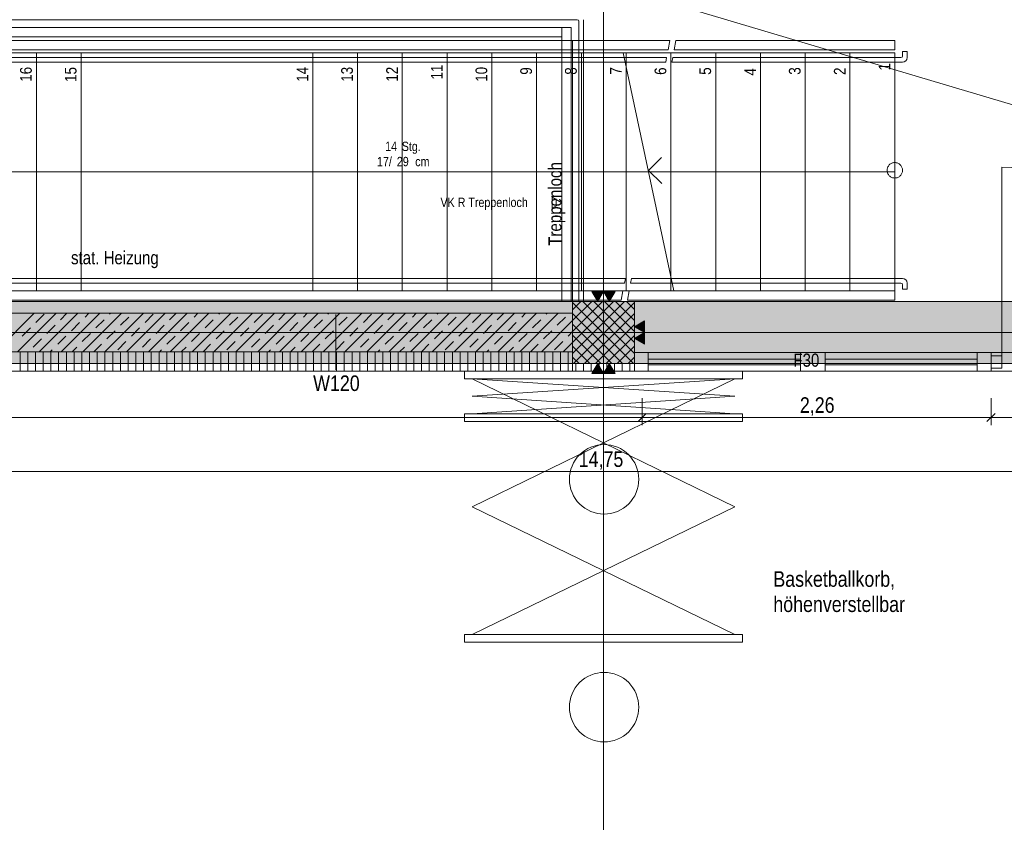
# Model space of a CAD drawing. Extents: x -720 to 300, y 62 to 1162.
# Tile 80 of 143: x -226 to -98, y 712 to 815. Entities that reach past the tile are written whole.
import ezdxf
from ezdxf.lldxf.tags import DXFTag

# ---------------------------------------------------------------- set-up
doc = ezdxf.new("R2010")
doc.units = 0
doc.layers.get('0').update_dxf_attribs({"lineweight": 13})
for name, color, linetype, lineweight, true_color in [('00_Beschriftung UZ', 3, 'Continuous', 35, 0x00ff00), ('30 -33 Aussenwände- 3 Aussenstützen', 7, 'Continuous', 50, 0x0000dd), ('30 -34 Innenwände- 1 tragend', 7, 'Continuous', 13, 0xdd0806), ('30 -34 Innenwände- 2 nichttragend', 7, 'Continuous', 18, 0xff7fe6), ('30 -34 Innenwände- 4 Türen_Fenster', 7, 'Continuous', 15, 0x9955ff), ('30 -35 Decken- 1 Konstruktion-Träger- Stahlbeton', 7, 'Continuous', 13, 0x33aa00), ('30 -35 Decken- 2.1 Treppen Innen 2D', 7, 'Continuous', 9, 0x599559), ('60- 61 allgemeine Ausstattung- 1 Möbel', 7, 'Continuous', 9, 0x00cccc), ('70 -72 Beschriftung- 1 Beschriftung allgemein', 7, 'Continuous', 9, 0xff6633), ('70 -72 Beschriftung- 2 Beschriftung Bauteile', 7, 'Continuous', 9, 0x9999ff), ('70 -76 Bemaßung- 2 Allgemein', 9, 'Continuous', 5, 0x808080), ('iwb_Schraffur_Unterzug', 7, 'Continuous', 5, 0xffffcc), ('iwb_Sichtbeton', 2, 'Continuous', 50, 0xffff00), ('iwb_Sichtbeton-Shading', 2, 'Continuous', 50, 0xffff00)]:
    doc.layers.add(name, color=color, linetype=linetype, lineweight=lineweight, true_color=true_color)
for name, color, linetype, lineweight in [('70 -71 Achsen- 1 Gebäudeachsen', 7, 'STRICHPUNKT2-A06G94018I', 18), ('70 -73 Bauteildarst.- 2 verdeckt 0.15', 7, 'fein_strichliert-A06G94028I', 15), ('70 -75 Raumstempel- 3 Wandstempel', 7, 'Continuous', 50), ('Keine', 7, 'Continuous', 9)]:
    doc.layers.add(name, color=color, linetype=linetype, lineweight=lineweight)
doc.styles.get("Standard").update_dxf_attribs({"font": 'ARIALN.TTF'})
tags = doc.linetypes.add('fein_strichliert-A06G94028I', pattern=[4, 1, -2, 1]).pattern_tags.tags
tags[8:9] = [DXFTag(74, 4), DXFTag(75, 0), DXFTag(340, '0'), DXFTag(46, 0.0), DXFTag(50, 0.0), DXFTag(44, 0.0), DXFTag(45, 0.0)]
tags[6:7] = [DXFTag(74, 4), DXFTag(75, 0), DXFTag(340, '0'), DXFTag(46, 0.0), DXFTag(50, 0.0), DXFTag(44, 0.0), DXFTag(45, 0.0)]
tags[4:5] = [DXFTag(74, 4), DXFTag(75, 0), DXFTag(340, '0'), DXFTag(46, 0.0), DXFTag(50, 0.0), DXFTag(44, 0.0), DXFTag(45, 0.0)]
tags = doc.linetypes.add('STRICHPUNKT2-A06G94018I', pattern=[12.7, 6.35, -3.175, 0, -3.175]).pattern_tags.tags
tags[10:11] = [DXFTag(74, 4), DXFTag(75, 0), DXFTag(340, '0'), DXFTag(46, 0.0), DXFTag(50, 0.0), DXFTag(44, 0.0), DXFTag(45, 0.0)]
tags[8:9] = [DXFTag(74, 4), DXFTag(75, 0), DXFTag(340, '0'), DXFTag(46, 0.0), DXFTag(50, 0.0), DXFTag(44, 0.0), DXFTag(45, 0.0)]
tags[6:7] = [DXFTag(74, 4), DXFTag(75, 0), DXFTag(340, '0'), DXFTag(46, 0.0), DXFTag(50, 0.0), DXFTag(44, 0.0), DXFTag(45, 0.0)]
tags[4:5] = [DXFTag(74, 4), DXFTag(75, 0), DXFTag(340, '0'), DXFTag(46, 0.0), DXFTag(50, 0.0), DXFTag(44, 0.0), DXFTag(45, 0.0)]

# ---------------------------------------------------------------- blocks, each defined once
blk = doc.blocks.new('Shading-A06G93YF8I', base_point=(-665.96, 777.71))
at = {"layer": 'iwb_Sichtbeton-Shading', "color": 51, "true_color": 0xffff7f}
blk.add_solid([(-298.36, 777.11), (-298.36, 777.71), (-154.36, 777.11), (-154.36, 777.71)], dxfattribs=at)
blk = doc.blocks.new('Referenz-A06G94038I')
at = {"layer": '00_Beschriftung UZ', "color": 0, "linetype": 'Continuous', "lineweight": -2, "ltscale": 0.13}
blk.add_line((-298.36, 777.41), (-154.36, 777.41), dxfattribs=at)
at = {"layer": '30 -33 Aussenwände- 3 Aussenstützen', "color": 0, "lineweight": -2}
for p, q in [((-154.36, 777.86), (-153.31, 778.91)), ((-154.36, 776.45), (-151.89, 778.91)), ((-154.36, 775.04), (-150.48, 778.91)), ((-154.36, 773.62), (-149.07, 778.91)), ((-154.36, 772.21), (-147.65, 778.91)), ((-154.36, 778.81), (-146.46, 770.91)), ((-154.24, 770.91), (-146.36, 778.79)), ((-153.05, 778.91), (-146.36, 772.22)), ((-151.63, 778.91), (-146.36, 773.64)), ((-150.22, 778.91), (-146.36, 775.05)), ((-148.8, 778.91), (-146.36, 776.47)), ((-147.39, 778.91), (-146.36, 777.88)), ((-154.36, 777.39), (-147.88, 770.91)), ((-152.82, 770.91), (-146.36, 777.38)), ((-154.36, 775.98), (-149.29, 770.91)), ((-151.41, 770.91), (-146.36, 775.96)), ((-150.36, 775.91), (-150.36, 773.91)), ((-154.36, 774.57), (-150.7, 770.91)), ((-151.36, 774.91), (-149.36, 774.91)), ((-150, 770.91), (-146.36, 774.55)), ((-154.36, 773.15), (-152.12, 770.91)), ((-148.58, 770.91), (-146.36, 773.14)), ((-154.36, 771.74), (-153.53, 770.91)), ((-147.17, 770.91), (-146.36, 771.72))]:
    blk.add_line(p, q, dxfattribs=at)
at = {"layer": '30 -33 Aussenwände- 3 Aussenstützen', "color": 0, "linetype": 'Continuous', "lineweight": -2, "ltscale": 0.13}
for p, q in [((-146.36, 778.91), (-154.36, 778.91)), ((-154.36, 778.91), (-154.36, 770.91)), ((-146.36, 770.91), (-146.36, 778.91)), ((-154.36, 770.91), (-146.36, 770.91))]:
    blk.add_line(p, q, dxfattribs=at)
at = {"layer": '30 -34 Innenwände- 1 tragend', "color": 0, "lineweight": -2}
for p, q in [((-298.36, 777.41), (-154.36, 777.41)), ((-229.11, 772.41), (-224.11, 777.41)), ((-226.28, 772.41), (-221.28, 777.41)), ((-223.89, 776.21), (-222.83, 777.28)), ((-223.45, 772.41), (-218.45, 777.41)), ((-220.71, 776.57), (-219.86, 777.41)), ((-220.62, 772.41), (-215.62, 777.41)), ((-217.79, 772.41), (-212.79, 777.41)), ((-217.52, 776.92), (-217.03, 777.41)), ((-214.96, 772.41), (-209.96, 777.41)), ((-214.34, 777.28), (-214.21, 777.41)), ((-212.93, 775.86), (-211.87, 776.92)), ((-212.14, 772.41), (-207.14, 777.41)), ((-209.75, 776.21), (-208.69, 777.28)), ((-209.31, 772.41), (-204.31, 777.41)), ((-206.56, 776.57), (-205.72, 777.41)), ((-206.48, 772.41), (-201.48, 777.41)), ((-203.65, 772.41), (-198.65, 777.41)), ((-203.38, 776.92), (-202.89, 777.41)), ((-200.82, 772.41), (-195.82, 777.41)), ((-200.2, 777.28), (-200.06, 777.41)), ((-198.79, 775.86), (-197.73, 776.92)), ((-197.99, 772.41), (-192.99, 777.41)), ((-195.6, 776.21), (-194.54, 777.28)), ((-195.16, 772.41), (-190.16, 777.41)), ((-192.42, 776.57), (-191.58, 777.41)), ((-192.34, 772.41), (-187.34, 777.41)), ((-189.51, 772.41), (-184.51, 777.41)), ((-189.24, 776.92), (-188.75, 777.41)), ((-186.68, 772.41), (-181.68, 777.41)), ((-186.06, 777.28), (-185.92, 777.41)), ((-184.64, 775.86), (-183.58, 776.92)), ((-183.85, 772.41), (-178.85, 777.41)), ((-181.46, 776.21), (-180.4, 777.28)), ((-181.02, 772.41), (-176.02, 777.41)), ((-178.28, 776.57), (-177.44, 777.41)), ((-178.19, 772.41), (-173.19, 777.41)), ((-175.37, 772.41), (-170.37, 777.41)), ((-175.1, 776.92), (-174.61, 777.41)), ((-172.54, 772.41), (-167.54, 777.41)), ((-171.92, 777.28), (-171.78, 777.41)), ((-170.5, 775.86), (-169.44, 776.92)), ((-169.71, 772.41), (-164.71, 777.41)), ((-167.32, 776.21), (-166.26, 777.28)), ((-166.88, 772.41), (-161.88, 777.41)), ((-164.14, 776.57), (-163.29, 777.41)), ((-164.05, 772.41), (-159.05, 777.41)), ((-161.22, 772.41), (-156.22, 777.41)), ((-160.96, 776.92), (-160.47, 777.41)), ((-157.77, 777.28), (-157.64, 777.41)), ((-156.36, 775.86), (-155.3, 776.92)), ((-225.66, 774.45), (-224.6, 775.51)), ((-222.47, 774.8), (-221.41, 775.86)), ((-219.29, 775.15), (-218.23, 776.21)), ((-216.11, 775.51), (-215.05, 776.57)), ((-211.51, 774.45), (-210.45, 775.51)), ((-208.33, 774.8), (-207.27, 775.86)), ((-205.15, 775.15), (-204.09, 776.21)), ((-201.97, 775.51), (-200.91, 776.57)), ((-197.37, 774.45), (-196.31, 775.51)), ((-194.19, 774.8), (-193.13, 775.86)), ((-191.01, 775.15), (-189.95, 776.21)), ((-187.83, 775.51), (-186.77, 776.57)), ((-183.23, 774.45), (-182.17, 775.51)), ((-180.05, 774.8), (-178.99, 775.86)), ((-176.87, 775.15), (-175.81, 776.21)), ((-173.68, 775.51), (-172.62, 776.57)), ((-169.09, 774.45), (-168.03, 775.51)), ((-165.91, 774.8), (-164.85, 775.86)), ((-162.72, 775.15), (-161.66, 776.21)), ((-159.54, 775.51), (-158.48, 776.57)), ((-158.39, 772.41), (-154.36, 776.45)), ((-221.06, 773.39), (-220, 774.45)), ((-217.88, 773.74), (-216.82, 774.8)), ((-214.7, 774.09), (-213.64, 775.15)), ((-206.92, 773.39), (-205.86, 774.45)), ((-203.74, 773.74), (-202.68, 774.8)), ((-200.55, 774.09), (-199.49, 775.15)), ((-192.78, 773.39), (-191.72, 774.45)), ((-189.59, 773.74), (-188.53, 774.8)), ((-186.41, 774.09), (-185.35, 775.15)), ((-178.63, 773.39), (-177.57, 774.45)), ((-175.45, 773.74), (-174.39, 774.8)), ((-172.27, 774.09), (-171.21, 775.15)), ((-164.49, 773.39), (-163.43, 774.45)), ((-161.31, 773.74), (-160.25, 774.8)), ((-158.13, 774.09), (-157.07, 775.15)), ((-154.95, 774.45), (-154.36, 775.04)), ((-224.24, 773.03), (-223.18, 774.09)), ((-219.21, 772.41), (-218.59, 773.03)), ((-216.38, 772.41), (-215.4, 773.39)), ((-213.28, 772.68), (-212.22, 773.74)), ((-210.1, 773.03), (-209.04, 774.09)), ((-205.06, 772.41), (-204.44, 773.03)), ((-202.24, 772.41), (-201.26, 773.39)), ((-199.14, 772.68), (-198.08, 773.74)), ((-195.96, 773.03), (-194.9, 774.09)), ((-190.92, 772.41), (-190.3, 773.03)), ((-188.09, 772.41), (-187.12, 773.39)), ((-185, 772.68), (-183.94, 773.74)), ((-181.82, 773.03), (-180.76, 774.09)), ((-176.78, 772.41), (-176.16, 773.03)), ((-173.95, 772.41), (-172.98, 773.39)), ((-170.86, 772.68), (-169.8, 773.74)), ((-167.67, 773.03), (-166.61, 774.09)), ((-162.64, 772.41), (-162.02, 773.03)), ((-159.81, 772.41), (-158.83, 773.39)), ((-156.71, 772.68), (-155.65, 773.74)), ((-155.57, 772.41), (-154.36, 773.62)), ((-298.36, 772.41), (-154.36, 772.41)), ((-222.03, 772.41), (-221.77, 772.68)), ((-207.89, 772.41), (-207.63, 772.68)), ((-193.75, 772.41), (-193.48, 772.68)), ((-179.61, 772.41), (-179.34, 772.68)), ((-165.47, 772.41), (-165.2, 772.68))]:
    blk.add_line(p, q, dxfattribs=at)
at = {"layer": '30 -34 Innenwände- 1 tragend', "color": 0, "linetype": 'Continuous', "lineweight": -2, "ltscale": 0.13}
for p, q in [((-154.36, 777.41), (-154.36, 770.91)), ((-154.36, 770.91), (-154.36, 769.91)), ((-298.36, 769.91), (-154.36, 769.91))]:
    blk.add_line(p, q, dxfattribs=at)
at = {"layer": '30 -34 Innenwände- 2 nichttragend', "color": 0, "lineweight": -2}
for p, q in [((-298.36, 772.41), (-154.36, 772.41)), ((-225.94, 769.91), (-225.94, 772.41)), ((-224.94, 769.91), (-224.94, 772.41)), ((-223.94, 769.91), (-223.94, 772.41)), ((-222.94, 769.91), (-222.94, 772.41)), ((-221.94, 769.91), (-221.94, 772.41)), ((-220.94, 769.91), (-220.94, 772.41)), ((-219.94, 769.91), (-219.94, 772.41)), ((-218.94, 769.91), (-218.94, 772.41)), ((-217.94, 769.91), (-217.94, 772.41)), ((-216.94, 769.91), (-216.94, 772.41)), ((-215.94, 769.91), (-215.94, 772.41)), ((-214.94, 769.91), (-214.94, 772.41)), ((-213.94, 769.91), (-213.94, 772.41)), ((-212.94, 769.91), (-212.94, 772.41)), ((-211.94, 769.91), (-211.94, 772.41)), ((-210.94, 769.91), (-210.94, 772.41)), ((-209.94, 769.91), (-209.94, 772.41)), ((-208.94, 769.91), (-208.94, 772.41)), ((-207.94, 769.91), (-207.94, 772.41)), ((-206.94, 769.91), (-206.94, 772.41)), ((-205.94, 769.91), (-205.94, 772.41)), ((-204.94, 769.91), (-204.94, 772.41)), ((-203.94, 769.91), (-203.94, 772.41)), ((-202.94, 769.91), (-202.94, 772.41)), ((-201.94, 769.91), (-201.94, 772.41)), ((-200.94, 769.91), (-200.94, 772.41)), ((-199.94, 769.91), (-199.94, 772.41)), ((-198.94, 769.91), (-198.94, 772.41)), ((-197.94, 769.91), (-197.94, 772.41)), ((-196.94, 769.91), (-196.94, 772.41)), ((-195.94, 769.91), (-195.94, 772.41)), ((-194.94, 769.91), (-194.94, 772.41)), ((-193.94, 769.91), (-193.94, 772.41)), ((-192.94, 769.91), (-192.94, 772.41)), ((-191.94, 769.91), (-191.94, 772.41)), ((-190.94, 769.91), (-190.94, 772.41)), ((-189.94, 769.91), (-189.94, 772.41)), ((-188.94, 769.91), (-188.94, 772.41)), ((-187.94, 769.91), (-187.94, 772.41)), ((-186.94, 769.91), (-186.94, 772.41)), ((-185.94, 769.91), (-185.94, 772.41)), ((-184.94, 769.91), (-184.94, 772.41)), ((-183.94, 769.91), (-183.94, 772.41)), ((-182.94, 769.91), (-182.94, 772.41)), ((-181.94, 769.91), (-181.94, 772.41)), ((-180.94, 769.91), (-180.94, 772.41)), ((-179.94, 769.91), (-179.94, 772.41)), ((-178.94, 769.91), (-178.94, 772.41)), ((-177.94, 769.91), (-177.94, 772.41)), ((-176.94, 769.91), (-176.94, 772.41)), ((-175.94, 769.91), (-175.94, 772.41)), ((-174.94, 769.91), (-174.94, 772.41)), ((-173.94, 769.91), (-173.94, 772.41)), ((-172.94, 769.91), (-172.94, 772.41)), ((-171.94, 769.91), (-171.94, 772.41)), ((-170.94, 769.91), (-170.94, 772.41)), ((-169.94, 769.91), (-169.94, 772.41)), ((-168.94, 769.91), (-168.94, 772.41)), ((-167.94, 769.91), (-167.94, 772.41)), ((-166.94, 769.91), (-166.94, 772.41)), ((-165.94, 769.91), (-165.94, 772.41)), ((-164.94, 769.91), (-164.94, 772.41)), ((-163.94, 769.91), (-163.94, 772.41)), ((-162.94, 769.91), (-162.94, 772.41)), ((-161.94, 769.91), (-161.94, 772.41)), ((-160.94, 769.91), (-160.94, 772.41)), ((-159.94, 769.91), (-159.94, 772.41)), ((-158.94, 769.91), (-158.94, 772.41)), ((-157.94, 769.91), (-157.94, 772.41)), ((-156.94, 769.91), (-156.94, 772.41)), ((-155.94, 769.91), (-155.94, 772.41)), ((-154.94, 769.91), (-154.94, 772.41)), ((-154.36, 770.91), (-146.36, 770.91)), ((-153.94, 769.91), (-153.94, 770.91)), ((-152.94, 769.91), (-152.94, 770.91)), ((-151.94, 769.91), (-151.94, 770.91)), ((-150.94, 769.91), (-150.94, 770.91)), ((-149.94, 769.91), (-149.94, 770.91)), ((-148.94, 769.91), (-148.94, 770.91)), ((-147.94, 769.91), (-147.94, 770.91)), ((-146.94, 769.91), (-146.94, 770.91)), ((-298.36, 769.91), (-154.36, 769.91)), ((-154.36, 769.91), (-146.36, 769.91))]:
    blk.add_line(p, q, dxfattribs=at)
at = {"layer": '30 -34 Innenwände- 2 nichttragend', "color": 0, "linetype": 'Continuous', "lineweight": -2, "ltscale": 0.13}
for p, q in [((-146.36, 772.31), (-146.36, 769.91)), ((-144.56, 772.31), (-146.36, 772.31)), ((-144.56, 772.31), (-144.56, 769.91)), ((-144.56, 772.31), (-144.56, 769.91)), ((-124.86, 772.31), (-124.86, 769.91)), ((-124.86, 772.31), (-124.86, 769.91)), ((-121.66, 772.31), (-124.86, 772.31)), ((-121.66, 772.31), (-121.66, 769.91)), ((-121.66, 772.31), (-121.66, 769.91)), ((-101.96, 772.31), (-101.96, 769.91)), ((-101.96, 772.31), (-101.96, 769.91)), ((-100.16, 772.31), (-101.96, 772.31)), ((-100.16, 772.31), (-100.16, 769.91)), ((-100.16, 772.31), (-100.16, 769.91)), ((-154.36, 770.91), (-146.36, 770.91)), ((-154.36, 769.91), (-146.36, 769.91)), ((-144.56, 769.91), (-146.36, 769.91)), ((-121.66, 769.91), (-124.86, 769.91)), ((-100.16, 769.91), (-101.96, 769.91))]:
    blk.add_line(p, q, dxfattribs=at)
at = {"layer": '30 -34 Innenwände- 4 Türen_Fenster', "color": 0, "linetype": 'fein_strichliert-A06G94028I', "lineweight": -2, "ltscale": 0.13}
for p, q in [((-98.76, 771.91), (-98.76, 796.31)), ((-48.56, 772.31), (-100.16, 772.31)), ((-48.56, 769.91), (-100.16, 769.91))]:
    blk.add_line(p, q, dxfattribs=at)
at = {"layer": '30 -34 Innenwände- 4 Türen_Fenster', "color": 0, "linetype": 'Continuous', "lineweight": -2, "ltscale": 0.13}
for p, q in [((-124.86, 772.31), (-144.56, 772.31)), ((-144.56, 772.31), (-144.56, 771.47)), ((-124.86, 771.47), (-124.86, 772.31)), ((-101.96, 772.31), (-121.66, 772.31)), ((-121.66, 772.31), (-121.66, 771.47)), ((-101.96, 771.47), (-101.96, 772.31)), ((-100.16, 770.31), (-100.16, 771.91)), ((-100.16, 771.91), (-98.76, 771.91)), ((-98.76, 771.91), (-98.76, 770.31)), ((-144.56, 770.75), (-144.56, 771.47)), ((-144.56, 771.47), (-124.86, 771.47)), ((-144.56, 769.91), (-144.56, 770.75)), ((-124.86, 770.75), (-144.56, 770.75)), ((-124.86, 771.47), (-124.86, 770.75)), ((-124.86, 770.75), (-124.86, 769.91)), ((-121.66, 770.75), (-121.66, 771.47)), ((-121.66, 771.47), (-101.96, 771.47)), ((-121.66, 769.91), (-121.66, 770.75)), ((-101.96, 770.75), (-121.66, 770.75)), ((-101.96, 771.47), (-101.96, 770.75)), ((-101.96, 770.75), (-101.96, 769.91)), ((-124.86, 769.91), (-144.56, 769.91)), ((-101.96, 769.91), (-121.66, 769.91)), ((-98.76, 770.31), (-100.16, 770.31))]:
    blk.add_line(p, q, dxfattribs=at)
at = {"layer": '30 -34 Innenwände- 4 Türen_Fenster', "color": 0, "linetype": 'fein_strichliert-A06G94028I', "lineweight": -2, "ltscale": 0.13}
blk.add_ellipse((-98.76, 771.91), major_axis=(24.4, 0), ratio=1, start_param=0, end_param=1.570796, dxfattribs=at)
at = {"layer": '30 -35 Decken- 1 Konstruktion-Träger- Stahlbeton', "color": 0, "linetype": 'fein_strichliert-A06G94028I', "lineweight": -2, "ltscale": 0.13}
for p, q in [((-682.36, 778.91), (-2.36, 778.91)), ((-682.36, 770.91), (-2.36, 770.91))]:
    blk.add_line(p, q, dxfattribs=at)
at = {"layer": '30 -35 Decken- 2.1 Treppen Innen 2D', "color": 0, "linetype": 'fein_strichliert-A06G94028I', "lineweight": -2, "ltscale": 0.13}
for p, q in [((-298.96, 815.41), (-153.76, 815.41)), ((-153.56, 815.21), (-153.56, 810.51)), ((-152.96, 810.51), (-152.96, 815.41)), ((-296.96, 814.41), (-155.76, 814.41)), ((-155.76, 814.41), (-154.56, 814.41)), ((-155.76, 778.91), (-155.76, 814.41)), ((-155.76, 814.41), (-155.76, 813.21)), ((-154.56, 814.41), (-154.56, 778.91)), ((-154.36, 812.71), (-298.36, 812.71)), ((-155.76, 813.21), (-296.96, 813.21)), ((-141.77, 812.71), (-296.96, 812.71)), ((-142, 811.51), (-141.77, 812.71)), ((-296.96, 811.51), (-142, 811.51)), ((-153.56, 810.51), (-298.96, 810.51)), ((-223.83, 811.11), (-229.63, 811.11)), ((-218.03, 811.11), (-223.83, 811.11)), ((-223.83, 780.31), (-223.83, 811.11)), ((-188.03, 811.11), (-218.03, 811.11)), ((-218.03, 780.31), (-218.03, 811.11)), ((-188.03, 780.31), (-188.03, 811.11)), ((-182.23, 811.11), (-188.03, 811.11)), ((-182.23, 780.31), (-182.23, 811.11)), ((-176.43, 811.11), (-182.23, 811.11)), ((-170.63, 811.11), (-176.43, 811.11)), ((-176.43, 780.31), (-176.43, 811.11)), ((-164.83, 811.11), (-170.63, 811.11)), ((-170.63, 780.31), (-170.63, 811.11)), ((-164.83, 780.31), (-164.83, 811.11)), ((-159.03, 811.11), (-164.83, 811.11)), ((-153.23, 811.11), (-159.03, 811.11)), ((-159.03, 780.31), (-159.03, 811.11)), ((-153.56, 810.51), (-152.96, 810.51)), ((-153.56, 809.91), (-153.56, 810.51)), ((-153.23, 780.31), (-153.23, 811.11)), ((-153.23, 811.11), (-147.81, 811.11)), ((-152.96, 810.51), (-152.96, 809.91)), ((-142.18, 810.51), (-152.96, 810.51)), ((-141.26, 780.31), (-147.81, 811.11)), ((-142.3, 809.91), (-142.18, 810.51)), ((-299.16, 809.91), (-153.56, 809.91)), ((-153.56, 809.91), (-152.96, 809.91)), ((-153.56, 778.91), (-153.56, 809.91)), ((-152.96, 809.91), (-152.96, 778.91)), ((-152.96, 809.91), (-142.3, 809.91)), ((-147.43, 780.31), (-147.43, 809.36)), ((-144.53, 795.71), (-293.43, 795.71)), ((-147.53, 781.91), (-299.16, 781.91)), ((-147.65, 781.31), (-147.53, 781.91)), ((-141.63, 780.31), (-141.63, 782.07)), ((-298.96, 781.31), (-147.65, 781.31)), ((-147.84, 780.31), (-298.36, 780.31)), ((-223.83, 780.31), (-229.63, 780.31)), ((-218.03, 780.31), (-223.83, 780.31)), ((-188.03, 780.31), (-218.03, 780.31)), ((-182.23, 780.31), (-188.03, 780.31)), ((-176.43, 780.31), (-182.23, 780.31)), ((-170.63, 780.31), (-176.43, 780.31)), ((-164.83, 780.31), (-170.63, 780.31)), ((-159.03, 780.31), (-164.83, 780.31)), ((-153.23, 780.31), (-159.03, 780.31)), ((-147.43, 780.31), (-153.23, 780.31)), ((-148.06, 779.11), (-147.84, 780.31)), ((-141.63, 780.31), (-147.43, 780.31)), ((-141.26, 780.31), (-141.63, 780.31)), ((-298.36, 779.11), (-148.06, 779.11)), ((-154.56, 778.91), (-155.76, 778.91)), ((-152.96, 778.91), (-153.56, 778.91))]:
    blk.add_line(p, q, dxfattribs=at)
at = {"layer": '30 -35 Decken- 2.1 Treppen Innen 2D', "color": 0, "linetype": 'Continuous', "lineweight": -2, "ltscale": 0.13}
for p, q in [((-140.97, 812.71), (-141.2, 811.51)), ((-112.63, 812.71), (-140.97, 812.71)), ((-112.63, 811.51), (-112.63, 812.71)), ((-141.2, 811.51), (-112.63, 811.51)), ((-111.03, 811.31), (-111.63, 811.31)), ((-111.63, 811.31), (-111.63, 810.71)), ((-111.03, 810.51), (-111.03, 811.31)), ((-147.81, 811.11), (-147.43, 811.11)), ((-141.26, 780.31), (-147.81, 811.11)), ((-147.43, 809.36), (-147.43, 811.11)), ((-147.43, 811.11), (-141.63, 811.11)), ((-141.63, 782.07), (-141.63, 811.11)), ((-141.63, 811.11), (-135.83, 811.11)), ((-141.38, 810.51), (-141.5, 809.91)), ((-111.83, 810.51), (-141.38, 810.51)), ((-130.03, 811.11), (-135.83, 811.11)), ((-135.83, 811.11), (-135.83, 780.31)), ((-130.03, 780.31), (-130.03, 811.11)), ((-124.23, 811.11), (-130.03, 811.11)), ((-124.23, 780.31), (-124.23, 811.11)), ((-118.43, 811.11), (-124.23, 811.11)), ((-112.63, 811.11), (-118.43, 811.11)), ((-118.43, 780.31), (-118.43, 811.11)), ((-112.63, 780.31), (-112.63, 811.11)), ((-141.5, 809.91), (-111.63, 809.91)), ((-144.53, 795.91), (-142.85, 797.59)), ((-144.53, 795.91), (-142.81, 794.19)), ((-113.63, 796.01), (-113.61, 796.11)), ((-113.63, 795.91), (-113.63, 796.01)), ((-113.63, 795.81), (-113.63, 795.91)), ((-113.61, 796.11), (-113.59, 796.2)), ((-113.59, 796.2), (-113.56, 796.29)), ((-113.56, 796.29), (-113.52, 796.38)), ((-113.52, 796.38), (-113.46, 796.47)), ((-113.46, 796.47), (-113.41, 796.55)), ((-113.41, 796.55), (-113.34, 796.62)), ((-113.34, 796.62), (-113.27, 796.69)), ((-113.27, 796.69), (-113.19, 796.74)), ((-113.19, 796.74), (-113.1, 796.79)), ((-113.1, 796.79), (-113.02, 796.84)), ((-113.02, 796.84), (-112.92, 796.87)), ((-112.92, 796.87), (-112.83, 796.89)), ((-112.83, 796.89), (-112.73, 796.91)), ((-112.73, 796.91), (-112.63, 796.91)), ((-112.63, 796.91), (-112.54, 796.91)), ((-112.54, 796.91), (-112.44, 796.89)), ((-112.44, 796.89), (-112.34, 796.87)), ((-112.34, 796.87), (-112.25, 796.84)), ((-112.25, 796.84), (-112.16, 796.79)), ((-112.16, 796.79), (-112.08, 796.74)), ((-112.08, 796.74), (-112, 796.69)), ((-112, 796.69), (-111.93, 796.62)), ((-111.93, 796.62), (-111.86, 796.55)), ((-111.86, 796.55), (-111.8, 796.47)), ((-111.8, 796.47), (-111.75, 796.38)), ((-111.75, 796.38), (-111.71, 796.29)), ((-111.71, 796.29), (-111.68, 796.2)), ((-111.68, 796.2), (-111.65, 796.11)), ((-111.65, 796.11), (-111.64, 796.01)), ((-111.64, 796.01), (-111.63, 795.91)), ((-111.63, 795.91), (-111.64, 795.81)), ((-112.63, 795.71), (-144.53, 795.71)), ((-113.61, 795.72), (-113.63, 795.81)), ((-113.59, 795.62), (-113.61, 795.72)), ((-113.56, 795.53), (-113.59, 795.62)), ((-113.52, 795.44), (-113.56, 795.53)), ((-113.46, 795.36), (-113.52, 795.44)), ((-113.41, 795.28), (-113.46, 795.36)), ((-113.34, 795.2), (-113.41, 795.28)), ((-113.27, 795.14), (-113.34, 795.2)), ((-113.19, 795.08), (-113.27, 795.14)), ((-113.1, 795.03), (-113.19, 795.08)), ((-113.02, 794.99), (-113.1, 795.03)), ((-112.92, 794.96), (-113.02, 794.99)), ((-112.83, 794.93), (-112.92, 794.96)), ((-112.73, 794.92), (-112.83, 794.93)), ((-112.63, 794.91), (-112.73, 794.92)), ((-112.54, 794.92), (-112.63, 794.91)), ((-112.44, 794.93), (-112.54, 794.92)), ((-112.34, 794.96), (-112.44, 794.93)), ((-112.25, 794.99), (-112.34, 794.96)), ((-112.16, 795.03), (-112.25, 794.99)), ((-112.08, 795.08), (-112.16, 795.03)), ((-112, 795.14), (-112.08, 795.08)), ((-111.93, 795.2), (-112, 795.14)), ((-111.86, 795.28), (-111.93, 795.2)), ((-111.8, 795.36), (-111.86, 795.28)), ((-111.75, 795.44), (-111.8, 795.36)), ((-111.71, 795.53), (-111.75, 795.44)), ((-111.68, 795.62), (-111.71, 795.53)), ((-111.65, 795.72), (-111.68, 795.62)), ((-111.64, 795.81), (-111.65, 795.72)), ((-156.99, 792.42), (-156.99, 791)), ((-155.76, 791.71), (-156.99, 792.42)), ((-156.99, 791), (-155.76, 791.71)), ((-146.73, 781.91), (-146.85, 781.31)), ((-111.63, 781.91), (-146.73, 781.91)), ((-146.85, 781.31), (-111.83, 781.31)), ((-111.63, 781.11), (-111.63, 780.51)), ((-111.03, 780.51), (-111.03, 781.31)), ((-147.03, 780.31), (-147.26, 779.11)), ((-112.63, 780.31), (-147.03, 780.31)), ((-135.83, 780.31), (-141.26, 780.31)), ((-130.03, 780.31), (-135.83, 780.31)), ((-124.23, 780.31), (-130.03, 780.31)), ((-118.43, 780.31), (-124.23, 780.31)), ((-112.63, 780.31), (-118.43, 780.31)), ((-112.63, 779.11), (-112.63, 780.31)), ((-111.63, 780.51), (-111.03, 780.51)), ((-147.26, 779.11), (-112.63, 779.11))]:
    blk.add_line(p, q, dxfattribs=at)
at = {"layer": '30 -35 Decken- 2.1 Treppen Innen 2D', "color": 0, "linetype": 'fein_strichliert-A06G94028I', "lineweight": -2, "ltscale": 0.13}
blk.add_ellipse((-153.76, 815.21), major_axis=(0.2, 0), ratio=1, start_param=0, end_param=1.570796, dxfattribs=at)
at = {"layer": '30 -35 Decken- 2.1 Treppen Innen 2D', "color": 0, "linetype": 'Continuous', "lineweight": -2, "ltscale": 0.13}
for centre, major_axis in [((-111.83, 810.71), (0, -0.2)), ((-111.63, 810.51), (0, -0.6)), ((-111.63, 781.31), (0.6, 0)), ((-111.83, 781.11), (0.2, 0))]:
    blk.add_ellipse(centre, major_axis=major_axis, ratio=1, start_param=0, end_param=1.570796, dxfattribs=at)
at = {"layer": '60- 61 allgemeine Ausstattung- 1 Möbel', "color": 0, "linetype": 'Continuous', "lineweight": -2, "ltscale": 0.13}
for p, q in [((-168.36, 769.91), (-132.36, 769.91)), ((-168.36, 768.91), (-168.36, 769.91)), ((-132.36, 769.91), (-132.36, 768.91)), ((-132.36, 768.91), (-168.36, 768.91)), ((-133.36, 768.91), (-167.36, 766.66)), ((-133.36, 766.66), (-167.36, 768.91)), ((-167.36, 766.66), (-133.36, 764.41)), ((-167.36, 764.41), (-133.36, 766.66)), ((-168.36, 764.41), (-132.36, 764.41)), ((-168.36, 763.41), (-168.36, 764.41)), ((-132.36, 764.41), (-132.36, 763.41)), ((-132.36, 763.41), (-168.36, 763.41)), ((-152.01, 760.07), (-151.59, 760.22)), ((-151.59, 760.22), (-151.16, 760.33)), ((-151.16, 760.33), (-150.73, 760.39)), ((-150.73, 760.39), (-150.28, 760.41)), ((-150.28, 760.41), (-149.84, 760.39)), ((-149.84, 760.39), (-149.41, 760.33)), ((-149.41, 760.33), (-148.98, 760.22)), ((-148.98, 760.22), (-148.56, 760.07)), ((-153.76, 758.77), (-153.47, 759.09)), ((-153.47, 759.09), (-153.14, 759.39)), ((-153.14, 759.39), (-152.78, 759.65)), ((-152.78, 759.65), (-152.41, 759.88)), ((-152.41, 759.88), (-152.01, 760.07)), ((-148.56, 760.07), (-148.16, 759.88)), ((-148.16, 759.88), (-147.78, 759.65)), ((-147.78, 759.65), (-147.43, 759.39)), ((-147.43, 759.39), (-147.1, 759.09)), ((-147.1, 759.09), (-146.81, 758.77)), ((-154.59, 757.22), (-154.44, 757.63)), ((-154.44, 757.63), (-154.25, 758.03)), ((-154.25, 758.03), (-154.03, 758.41)), ((-154.03, 758.41), (-153.76, 758.77)), ((-146.81, 758.77), (-146.54, 758.41)), ((-146.54, 758.41), (-146.32, 758.03)), ((-146.32, 758.03), (-146.13, 757.63)), ((-146.13, 757.63), (-145.98, 757.22)), ((-154.76, 756.35), (-154.7, 756.79)), ((-154.7, 756.79), (-154.59, 757.22)), ((-145.98, 757.22), (-145.87, 756.79)), ((-145.87, 756.79), (-145.81, 756.35)), ((-154.78, 755.91), (-154.76, 756.35)), ((-154.76, 755.47), (-154.78, 755.91)), ((-154.7, 755.03), (-154.76, 755.47)), ((-145.81, 755.47), (-145.87, 755.03)), ((-145.81, 756.35), (-145.78, 755.91)), ((-145.78, 755.91), (-145.81, 755.47)), ((-154.59, 754.61), (-154.7, 755.03)), ((-154.44, 754.19), (-154.59, 754.61)), ((-154.25, 753.79), (-154.44, 754.19)), ((-146.13, 754.19), (-146.32, 753.79)), ((-145.98, 754.61), (-146.13, 754.19)), ((-145.87, 755.03), (-145.98, 754.61)), ((-154.03, 753.41), (-154.25, 753.79)), ((-153.76, 753.06), (-154.03, 753.41)), ((-153.47, 752.73), (-153.76, 753.06)), ((-153.14, 752.43), (-153.47, 752.73)), ((-147.1, 752.73), (-147.43, 752.43)), ((-146.81, 753.06), (-147.1, 752.73)), ((-146.54, 753.41), (-146.81, 753.06)), ((-146.32, 753.79), (-146.54, 753.41)), ((-152.78, 752.17), (-153.14, 752.43)), ((-152.41, 751.94), (-152.78, 752.17)), ((-152.01, 751.75), (-152.41, 751.94)), ((-151.59, 751.61), (-152.01, 751.75)), ((-151.16, 751.5), (-151.59, 751.61)), ((-150.73, 751.43), (-151.16, 751.5)), ((-150.28, 751.41), (-150.73, 751.43)), ((-149.84, 751.43), (-150.28, 751.41)), ((-149.41, 751.5), (-149.84, 751.43)), ((-148.98, 751.61), (-149.41, 751.5)), ((-148.56, 751.75), (-148.98, 751.61)), ((-148.16, 751.94), (-148.56, 751.75)), ((-147.78, 752.17), (-148.16, 751.94)), ((-147.43, 752.43), (-147.78, 752.17))]:
    blk.add_line(p, q, dxfattribs=at)
at = {"layer": '60- 61 allgemeine Ausstattung- 1 Möbel', "color": 0, "linetype": 'fein_strichliert-A06G94028I', "lineweight": -2, "ltscale": 0.13}
for p, q in [((-133.36, 768.91), (-167.36, 752.36)), ((-133.36, 752.36), (-167.36, 768.91)), ((-167.36, 752.36), (-133.36, 735.81)), ((-167.36, 735.81), (-133.36, 752.36)), ((-168.36, 735.81), (-132.36, 735.81)), ((-168.36, 734.81), (-168.36, 735.81)), ((-132.36, 734.81), (-168.36, 734.81)), ((-132.36, 735.81), (-132.36, 734.81)), ((-151.16, 730.83), (-150.73, 730.89)), ((-150.73, 730.89), (-150.28, 730.91)), ((-150.28, 730.91), (-149.84, 730.89)), ((-149.84, 730.89), (-149.41, 730.83)), ((-153.76, 729.27), (-153.47, 729.59)), ((-153.47, 729.59), (-153.14, 729.89)), ((-153.14, 729.89), (-152.78, 730.15)), ((-152.78, 730.15), (-152.41, 730.38)), ((-152.41, 730.38), (-152.01, 730.57)), ((-152.01, 730.57), (-151.59, 730.72)), ((-151.59, 730.72), (-151.16, 730.83)), ((-149.41, 730.83), (-148.98, 730.72)), ((-148.98, 730.72), (-148.56, 730.57)), ((-148.56, 730.57), (-148.16, 730.38)), ((-148.16, 730.38), (-147.78, 730.15)), ((-147.78, 730.15), (-147.43, 729.89)), ((-147.43, 729.89), (-147.1, 729.59)), ((-147.1, 729.59), (-146.81, 729.27)), ((-154.44, 728.13), (-154.25, 728.53)), ((-154.25, 728.53), (-154.03, 728.91)), ((-154.03, 728.91), (-153.76, 729.27)), ((-146.81, 729.27), (-146.54, 728.91)), ((-146.54, 728.91), (-146.32, 728.53)), ((-146.32, 728.53), (-146.13, 728.13)), ((-154.76, 726.85), (-154.7, 727.29)), ((-154.7, 727.29), (-154.59, 727.72)), ((-154.59, 727.72), (-154.44, 728.13)), ((-146.13, 728.13), (-145.98, 727.72)), ((-145.98, 727.72), (-145.87, 727.29)), ((-145.87, 727.29), (-145.81, 726.85)), ((-154.78, 726.41), (-154.76, 726.85)), ((-154.76, 725.97), (-154.78, 726.41)), ((-154.7, 725.53), (-154.76, 725.97)), ((-145.81, 725.97), (-145.87, 725.53)), ((-145.81, 726.85), (-145.78, 726.41)), ((-145.78, 726.41), (-145.81, 725.97)), ((-154.59, 725.11), (-154.7, 725.53)), ((-154.44, 724.69), (-154.59, 725.11)), ((-154.25, 724.29), (-154.44, 724.69)), ((-146.13, 724.69), (-146.32, 724.29)), ((-145.98, 725.11), (-146.13, 724.69)), ((-145.87, 725.53), (-145.98, 725.11)), ((-154.03, 723.91), (-154.25, 724.29)), ((-153.76, 723.56), (-154.03, 723.91)), ((-153.47, 723.23), (-153.76, 723.56)), ((-153.14, 722.93), (-153.47, 723.23)), ((-147.1, 723.23), (-147.43, 722.93)), ((-146.81, 723.56), (-147.1, 723.23)), ((-146.54, 723.91), (-146.81, 723.56)), ((-146.32, 724.29), (-146.54, 723.91)), ((-152.78, 722.67), (-153.14, 722.93)), ((-152.41, 722.44), (-152.78, 722.67)), ((-152.01, 722.26), (-152.41, 722.44)), ((-151.59, 722.11), (-152.01, 722.26)), ((-151.16, 722), (-151.59, 722.11)), ((-150.73, 721.93), (-151.16, 722)), ((-150.28, 721.91), (-150.73, 721.93)), ((-149.84, 721.93), (-150.28, 721.91)), ((-149.41, 722), (-149.84, 721.93)), ((-148.98, 722.11), (-149.41, 722)), ((-148.56, 722.26), (-148.98, 722.11)), ((-148.16, 722.44), (-148.56, 722.26)), ((-147.78, 722.67), (-148.16, 722.44)), ((-147.43, 722.93), (-147.78, 722.67))]:
    blk.add_line(p, q, dxfattribs=at)
at = {"layer": '70 -71 Achsen- 1 Gebäudeachsen', "color": 0, "linetype": 'STRICHPUNKT2-A06G94018I', "lineweight": -2, "ltscale": 0.13}
for p, q in [((-150.36, 1084.85), (-150.36, 85.41)), ((-682.36, 774.91), (76.46, 774.91))]:
    blk.add_line(p, q, dxfattribs=at)
at = {"layer": '70 -72 Beschriftung- 1 Beschriftung allgemein', "color": 0, "linetype": 'fein_strichliert-A06G94028I', "lineweight": -2, "ltscale": 0.13}
blk.add_line((-302.36, 865.41), (1.64, 774.91), dxfattribs=at)
at = {"layer": '70 -72 Beschriftung- 2 Beschriftung Bauteile', "color": 0, "lineweight": -2}
for p, q in [((-151.86, 780.21), (-151.11, 778.91)), ((-150.36, 780.21), (-151.86, 780.21)), ((-151.11, 778.91), (-150.36, 780.21)), ((-150.36, 780.21), (-149.61, 778.91)), ((-148.86, 780.21), (-150.36, 780.21)), ((-149.61, 778.91), (-148.86, 780.21)), ((-145.06, 776.41), (-146.36, 775.66)), ((-146.36, 775.66), (-145.06, 774.91)), ((-145.06, 774.91), (-145.06, 776.41)), ((-145.06, 774.91), (-146.36, 774.16)), ((-145.06, 773.41), (-145.06, 774.91)), ((-146.36, 774.16), (-145.06, 773.41)), ((-151.11, 770.91), (-151.86, 769.61)), ((-150.36, 769.61), (-151.11, 770.91)), ((-149.61, 770.91), (-150.36, 769.61)), ((-148.86, 769.61), (-149.61, 770.91)), ((-151.86, 769.61), (-150.36, 769.61)), ((-150.36, 769.61), (-148.86, 769.61))]:
    blk.add_line(p, q, dxfattribs=at)
for points in [[(-151.11, 778.91), (-151.86, 780.21), (-151.11, 780.21)], [(-151.11, 778.91), (-151.11, 780.21), (-150.36, 780.21)], [(-149.61, 778.91), (-150.36, 780.21), (-149.61, 780.21)], [(-149.61, 778.91), (-149.61, 780.21), (-148.86, 780.21)], [(-145.06, 774.91), (-146.36, 775.66), (-145.06, 776.41)], [(-145.06, 773.41), (-146.36, 774.16), (-145.06, 774.91)], [(-151.11, 769.61), (-151.86, 769.61), (-151.11, 770.91)], [(-151.11, 769.61), (-151.11, 770.91), (-150.36, 769.61)], [(-149.61, 769.61), (-150.36, 769.61), (-149.61, 770.91)], [(-149.61, 769.61), (-149.61, 770.91), (-148.86, 769.61)]]:
    blk.add_solid(points, dxfattribs=at)
at = {"layer": '70 -73 Bauteildarst.- 2 verdeckt 0.15', "color": 0, "linetype": 'fein_strichliert-A06G94028I', "lineweight": -2, "ltscale": 0.13}
for q in [(-154.36, 812.71), (-298.36, 778.91)]:
    blk.add_line((-154.36, 778.91), q, dxfattribs=at)
at = {"layer": '70 -76 Bemaßung- 2 Allgemein', "color": 0, "linetype": 'Continuous', "lineweight": -2, "ltscale": 0.13}
for p, q in [((-145.36, 766.41), (-145.36, 762.91)), ((-145.36, 766.41), (-145.36, 762.91)), ((-100.16, 766.41), (-100.16, 762.91)), ((-100.16, 766.41), (-100.16, 762.91)), ((-144.83, 764.44), (-145.89, 763.38)), ((-145.89, 763.38), (-144.83, 764.44)), ((-100.69, 763.38), (-99.63, 764.44)), ((-99.63, 764.44), (-100.69, 763.38)), ((-146.42, 763.91), (-313.3, 763.91)), ((-144.36, 763.91), (-146.42, 763.91)), ((-146.36, 763.91), (-144.3, 763.91)), ((-101.22, 763.91), (-144.3, 763.91)), ((-99.16, 763.91), (-101.22, 763.91)), ((-101.16, 763.91), (-99.1, 763.91)), ((-49.62, 763.91), (-99.1, 763.91)), ((-4.42, 756.91), (-297.3, 756.91))]:
    blk.add_line(p, q, dxfattribs=at)
at = {"layer": 'Keine', "color": 0, "lineweight": -2}
blk.add_line((-185.03, 770.08), (-185.03, 777.25), dxfattribs=at)
at = {"layer": '30 -35 Decken- 2.1 Treppen Innen 2D', "color": 0, "linetype": 'ByBlock', "lineweight": -2, "ltscale": 0.13, "char_height": 1.5103, "attachment_point": 1, "rotation": 89.999}
for s, insert in [('{\\fArial Narrow;16}', (-225.94, 807.38)), ('{\\fArial Narrow;15}', (-220.14, 807.36)), ('{\\fArial Narrow;14}', (-190.11, 807.38)), ('{\\fArial Narrow;13}', (-184.34, 807.38)), ('{\\fArial Narrow;12}', (-178.51, 807.39)), ('{\\fArial Narrow;11}', (-172.71, 807.67)), ('{\\fArial Narrow;10}', (-166.94, 807.38)), ('{\\fArial Narrow;9}', (-161.14, 808.29)), ('{\\fArial Narrow;8}', (-155.34, 808.29)), ('{\\fArial Narrow;7}', (-149.51, 808.31)), ('{\\fArial Narrow;6}', (-143.74, 808.27)), ('{\\fArial Narrow;5}', (-137.94, 808.28)), ('{\\fArial Narrow;4}', (-132.11, 808.18)), ('{\\fArial Narrow;3}', (-126.34, 808.29)), ('{\\fArial Narrow;2}', (-120.51, 808.26)), ('{\\fArial Narrow;1}', (-114.71, 808.84))]:
    blk.add_mtext(s, dxfattribs=dict(at, insert=insert))
at = {"layer": '30 -35 Decken- 2.1 Treppen Innen 2D', "color": 0, "linetype": 'ByBlock', "lineweight": -2, "ltscale": 0.13, "char_height": 1.2083, "attachment_point": 1}
for s, insert in [('{\\fArial Narrow;14}', (-178.64, 799.62)), ('{\\fArial Narrow;Stg.}', (-176.49, 799.62)), ('{\\fArial Narrow;17/}', (-179.7, 797.65)), ('{\\fArial Narrow;29}', (-177.13, 797.65)), ('{\\fArial Narrow;cm}', (-174.75, 797.65)), ('{\\fArial Narrow;VK R Treppenloch}', (-171.48, 792.37))]:
    blk.add_mtext(s, dxfattribs=dict(at, insert=insert))
at = {"layer": '70 -72 Beschriftung- 1 Beschriftung allgemein', "color": 0, "linetype": 'Continuous', "lineweight": -2, "ltscale": 0.13, "insert": (-157.5, 786.15), "char_height": 1.7, "attachment_point": 1, "rotation": 90}
blk.add_mtext('{\\fArial Narrow;Treppenloch}', dxfattribs=at)
at = {"layer": '70 -72 Beschriftung- 1 Beschriftung allgemein', "color": 0, "linetype": 'Continuous', "lineweight": -2, "ltscale": 0.13, "insert": (-219.34, 785.45), "char_height": 1.7, "attachment_point": 1}
blk.add_mtext('{\\fArial Narrow;stat. Heizung}', dxfattribs=at)
at = {"layer": '70 -72 Beschriftung- 2 Beschriftung Bauteile', "color": 0, "linetype": 'Continuous', "lineweight": -2, "ltscale": 0.13, "char_height": 2.0138, "attachment_point": 1}
for s, insert in [('{\\fArial Narrow;Basketballkorb,}', (-128.36, 744.01)), ('{\\fArial Narrow;höhenverstellbar}', (-128.36, 740.75))]:
    blk.add_mtext(s, dxfattribs=dict(at, insert=insert))
at = {"layer": '70 -75 Raumstempel- 3 Wandstempel', "color": 0, "linetype": 'Continuous', "lineweight": -2, "ltscale": 0.13, "attachment_point": 1}
for s, insert, char_height in [('{\\fArial Narrow;F30}', (-125.76, 772.19), 1.7), ('{\\fArial Narrow;W120}', (-187.97, 769.36), 2.0138)]:
    blk.add_mtext(s, dxfattribs=dict(at, insert=insert, char_height=char_height))
at = {"layer": '70 -76 Bemaßung- 2 Allgemein', "color": 0, "linetype": 'Continuous', "lineweight": -2, "ltscale": 0.13, "char_height": 2.0138, "attachment_point": 1}
for s, insert in [('{\\fArial Narrow;2,26}', (-124.92, 766.53)), ('{\\fArial Narrow;14,75}', (-153.57, 759.53))]:
    blk.add_mtext(s, dxfattribs=dict(at, insert=insert))
blk = doc.blocks.new('Referenz-A06G94058I')
at = {"layer": 'iwb_Schraffur_Unterzug', "linetype": 'Continuous', "ltscale": 0.13}
for points in [[(-682.36, 778.91), (76.46, 778.91), (76.46, 776.73)], [(-682.36, 778.91), (76.46, 776.73), (-682.36, 775.87)], [(-682.36, 775.87), (76.46, 776.73), (76.46, 773.09)], [(-682.36, 775.87), (76.46, 773.09), (-682.36, 773.96)], [(-682.36, 773.96), (76.46, 773.09), (76.46, 770.91)], [(-682.36, 773.96), (76.46, 770.91), (-682.36, 770.91)]]:
    blk.add_solid(points, dxfattribs=at)
at = {"layer": 'iwb_Sichtbeton', "linetype": 'Continuous', "ltscale": 0.5}
blk.add_solid([(-298.36, 777.11), (-298.36, 777.71), (-154.36, 777.11), (-154.36, 777.71)], dxfattribs=at)

msp = doc.modelspace()

# ---------------------------------------------------------------- block references
at = {"color": 8, "lineweight": 13, "ltscale": 0.13, "true_color": 0x808080}
msp.add_blockref('Referenz-A06G94038I', (0, 0), dxfattribs=at)
at = {"color": 8, "lineweight": 25, "ltscale": 0.25, "true_color": 0x808080}
msp.add_blockref('Referenz-A06G94058I', (0, 0), dxfattribs=at)
msp.add_blockref('Shading-A06G93YF8I', (-665.96, 777.71))

doc.saveas('drawing.dxf')
